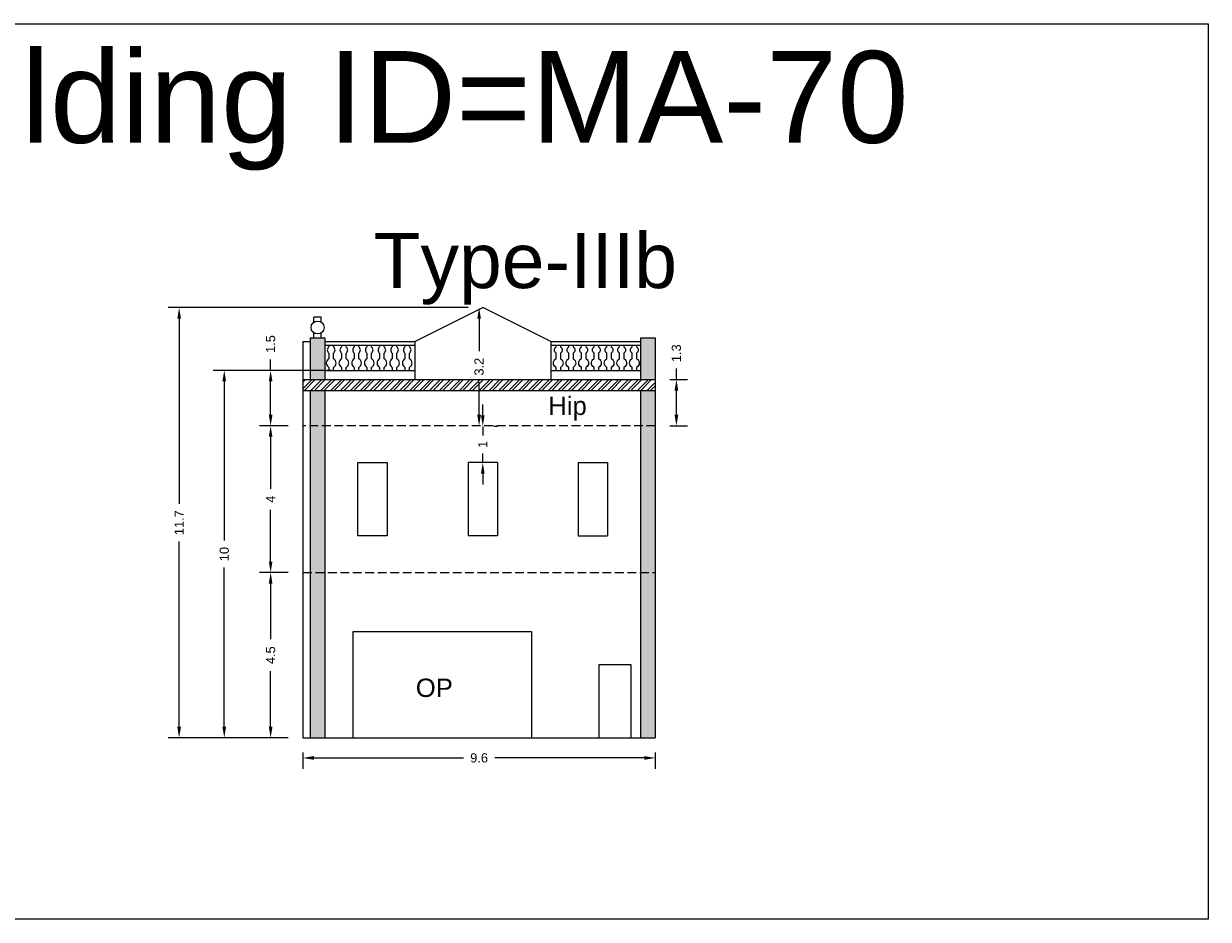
# Model space of a CAD drawing. Header units: metres. Extents: x 3416649 to 3417100, y -6712966 to -6712690.
# Tile 65 of 72: x 3417053 to 3417085, y -6712924 to -6712900. Entities that reach past the tile are written whole.
import ezdxf

# ---------------------------------------------------------------- set-up
doc = ezdxf.new("R2010")
doc.units = ezdxf.units.M
doc.linetypes.add('ACAD_ISO02W100', pattern=[15, 12, -3])
doc.layers.add('Dotted', color=7, linetype='ACAD_ISO02W100', plot=False)
doc.styles.get("Standard").update_dxf_attribs({"font": 'arial.ttf'})
doc.dimstyles.new('ISO-25', dxfattribs={"dimtxt": 0.25, "dimasz": 0.3, "dimexe": 0.3, "dimexo": 0.4, "dimgap": 0.2, "dimtad": 0, "dimdec": 1, "dimdsep": 46, "dimtxsty": 'Standard', "dimcen": 2.5, "dimadec": 0, "dimazin": 0, "dimtfac": 1, "dimtdec": 1, "dimtmove": 0, "dimatfit": 3, "dimfxl": 1, "dimarcsym": 0})

# ---------------------------------------------------------------- blocks, each defined once
blk = doc.blocks.new('*D581')
at = {"color": 0, "lineweight": -2, "transparency": 16777216}
for p, q in [((3417060.296, -6712919.372), (3417060.296, -6712919.82)), ((3417069.896, -6712919.372), (3417069.896, -6712919.82)), ((3417060.596, -6712919.52), (3417064.668, -6712919.52)), ((3417069.596, -6712919.52), (3417065.523, -6712919.52))]:
    blk.add_line(p, q, dxfattribs=at)
at = {"color": 0, "transparency": 16777216}
for points in [[(3417060.596, -6712919.47), (3417060.596, -6712919.57), (3417060.296, -6712919.52)], [(3417069.596, -6712919.47), (3417069.596, -6712919.57), (3417069.896, -6712919.52)]]:
    blk.add_solid(points, dxfattribs=at)
at = {"layer": 'Defpoints', "color": 0, "transparency": 16777216}
for p in [(3417060.296, -6712918.972), (3417069.896, -6712918.972), (3417069.896, -6712919.52)]:
    blk.add_point(p, dxfattribs=at)
at = {"color": 0, "transparency": 16777216, "insert": (3417065.096, -6712919.52), "char_height": 0.25, "attachment_point": 5}
blk.add_mtext('9.6', dxfattribs=at)
blk = doc.blocks.new('*D582')
at = {"color": 0, "lineweight": -2, "transparency": 16777216}
for p, q in [((3417059.896, -6712914.472), (3417059.117, -6712914.472)), ((3417059.417, -6712914.772), (3417059.417, -6712916.289)), ((3417059.417, -6712918.672), (3417059.417, -6712917.156)), ((3417059.896, -6712918.972), (3417059.117, -6712918.972))]:
    blk.add_line(p, q, dxfattribs=at)
at = {"color": 0, "transparency": 16777216}
for points in [[(3417059.367, -6712914.772), (3417059.467, -6712914.772), (3417059.417, -6712914.472)], [(3417059.367, -6712918.672), (3417059.467, -6712918.672), (3417059.417, -6712918.972)]]:
    blk.add_solid(points, dxfattribs=at)
at = {"layer": 'Defpoints', "color": 0, "transparency": 16777216}
for p in [(3417059.417, -6712914.472), (3417060.296, -6712914.472), (3417060.296, -6712918.972)]:
    blk.add_point(p, dxfattribs=at)
at = {"color": 0, "transparency": 16777216, "insert": (3417059.417, -6712916.722), "char_height": 0.25, "attachment_point": 5, "rotation": 90}
blk.add_mtext('4.5', dxfattribs=at)
blk = doc.blocks.new('*D583')
at = {"color": 0, "lineweight": -2, "transparency": 16777216}
for p, q in [((3417059.896, -6712910.472), (3417059.117, -6712910.472)), ((3417059.417, -6712910.772), (3417059.417, -6712912.186)), ((3417059.417, -6712914.172), (3417059.417, -6712912.759)), ((3417059.896, -6712914.472), (3417059.117, -6712914.472))]:
    blk.add_line(p, q, dxfattribs=at)
at = {"color": 0, "transparency": 16777216}
for points in [[(3417059.367, -6712910.772), (3417059.467, -6712910.772), (3417059.417, -6712910.472)], [(3417059.367, -6712914.172), (3417059.467, -6712914.172), (3417059.417, -6712914.472)]]:
    blk.add_solid(points, dxfattribs=at)
at = {"layer": 'Defpoints', "color": 0, "transparency": 16777216}
for p in [(3417059.417, -6712910.472), (3417060.296, -6712910.472), (3417060.296, -6712914.472)]:
    blk.add_point(p, dxfattribs=at)
at = {"color": 0, "transparency": 16777216, "insert": (3417059.417, -6712912.472), "char_height": 0.25, "attachment_point": 5, "rotation": 90}
blk.add_mtext('4', dxfattribs=at)
blk = doc.blocks.new('*D584')
at = {"color": 0, "lineweight": -2, "transparency": 16777216}
for p, q in [((3417059.417, -6712908.962), (3417059.417, -6712908.662)), ((3417060.949, -6712908.962), (3417059.117, -6712908.962)), ((3417059.417, -6712910.172), (3417059.417, -6712909.262)), ((3417059.896, -6712910.472), (3417059.117, -6712910.472))]:
    blk.add_line(p, q, dxfattribs=at)
at = {"color": 0, "transparency": 16777216}
for points in [[(3417059.367, -6712909.262), (3417059.467, -6712909.262), (3417059.417, -6712908.962)], [(3417059.367, -6712910.172), (3417059.467, -6712910.172), (3417059.417, -6712910.472)]]:
    blk.add_solid(points, dxfattribs=at)
at = {"layer": 'Defpoints', "color": 0, "transparency": 16777216}
for p in [(3417059.417, -6712908.962), (3417061.349, -6712908.962), (3417060.296, -6712910.472)]:
    blk.add_point(p, dxfattribs=at)
at = {"color": 0, "transparency": 16777216, "insert": (3417059.417, -6712908.245), "char_height": 0.25, "attachment_point": 5, "rotation": 90}
blk.add_mtext('1.5', dxfattribs=at)
blk = doc.blocks.new('*D585')
at = {"color": 0, "lineweight": -2, "transparency": 16777216}
for p, q in [((3417064.796, -6712907.252), (3417064.796, -6712907.252)), ((3417065.096, -6712907.552), (3417065.096, -6712908.436)), ((3417065.096, -6712910.172), (3417065.096, -6712909.288)), ((3417064.796, -6712910.472), (3417064.796, -6712910.472))]:
    blk.add_line(p, q, dxfattribs=at)
at = {"color": 0, "transparency": 16777216}
for points in [[(3417065.046, -6712907.552), (3417065.146, -6712907.552), (3417065.096, -6712907.252)], [(3417065.046, -6712910.172), (3417065.146, -6712910.172), (3417065.096, -6712910.472)]]:
    blk.add_solid(points, dxfattribs=at)
at = {"layer": 'Defpoints', "color": 0, "transparency": 16777216}
for p in [(3417065.196, -6712907.252), (3417065.096, -6712910.472), (3417065.196, -6712910.472)]:
    blk.add_point(p, dxfattribs=at)
at = {"color": 0, "transparency": 16777216, "insert": (3417065.096, -6712908.862), "char_height": 0.25, "attachment_point": 5, "rotation": 90}
blk.add_mtext('3.2', dxfattribs=at)
blk = doc.blocks.new('*D586')
at = {"color": 0, "lineweight": -2, "transparency": 16777216}
for p, q in [((3417061.074, -6712908.962), (3417057.854, -6712908.962)), ((3417058.154, -6712909.262), (3417058.154, -6712913.6)), ((3417058.154, -6712918.672), (3417058.154, -6712914.334)), ((3417059.896, -6712918.972), (3417057.854, -6712918.972))]:
    blk.add_line(p, q, dxfattribs=at)
at = {"color": 0, "transparency": 16777216}
for points in [[(3417058.104, -6712909.262), (3417058.204, -6712909.262), (3417058.154, -6712908.962)], [(3417058.104, -6712918.672), (3417058.204, -6712918.672), (3417058.154, -6712918.972)]]:
    blk.add_solid(points, dxfattribs=at)
at = {"layer": 'Defpoints', "color": 0, "transparency": 16777216}
for p in [(3417058.154, -6712908.962), (3417061.474, -6712908.962), (3417060.296, -6712918.972)]:
    blk.add_point(p, dxfattribs=at)
at = {"color": 0, "transparency": 16777216, "insert": (3417058.154, -6712913.967), "char_height": 0.25, "attachment_point": 5, "rotation": 90}
blk.add_mtext('10', dxfattribs=at)
blk = doc.blocks.new('*D587')
at = {"color": 0, "lineweight": -2, "transparency": 16777216}
for p, q in [((3417064.796, -6712907.252), (3417056.625, -6712907.252)), ((3417056.925, -6712907.552), (3417056.925, -6712912.599)), ((3417056.925, -6712918.672), (3417056.925, -6712913.625)), ((3417059.896, -6712918.972), (3417056.625, -6712918.972))]:
    blk.add_line(p, q, dxfattribs=at)
at = {"color": 0, "transparency": 16777216}
for points in [[(3417056.875, -6712907.552), (3417056.975, -6712907.552), (3417056.925, -6712907.252)], [(3417056.875, -6712918.672), (3417056.975, -6712918.672), (3417056.925, -6712918.972)]]:
    blk.add_solid(points, dxfattribs=at)
at = {"layer": 'Defpoints', "color": 0, "transparency": 16777216}
for p in [(3417056.925, -6712907.252), (3417065.196, -6712907.252), (3417060.296, -6712918.972)]:
    blk.add_point(p, dxfattribs=at)
at = {"color": 0, "transparency": 16777216, "insert": (3417056.925, -6712913.112), "char_height": 0.25, "attachment_point": 5, "rotation": 90}
blk.add_mtext('11.7', dxfattribs=at)
blk = doc.blocks.new('*D588')
at = {"color": 0, "lineweight": -2, "transparency": 16777216}
for p, q in [((3417065.196, -6712910.189), (3417065.196, -6712909.889)), ((3417065.196, -6712910.489), (3417065.196, -6712910.734)), ((3417065.596, -6712910.489), (3417065.496, -6712910.489)), ((3417065.196, -6712911.472), (3417065.196, -6712911.226)), ((3417065.596, -6712911.472), (3417065.496, -6712911.472)), ((3417065.196, -6712911.772), (3417065.196, -6712912.072))]:
    blk.add_line(p, q, dxfattribs=at)
at = {"color": 0, "transparency": 16777216}
for points in [[(3417065.146, -6712910.189), (3417065.246, -6712910.189), (3417065.196, -6712910.489)], [(3417065.146, -6712911.772), (3417065.246, -6712911.772), (3417065.196, -6712911.472)]]:
    blk.add_solid(points, dxfattribs=at)
at = {"layer": 'Defpoints', "color": 0, "transparency": 16777216}
for p in [(3417065.196, -6712910.489), (3417065.196, -6712910.489), (3417065.196, -6712911.472)]:
    blk.add_point(p, dxfattribs=at)
at = {"color": 0, "transparency": 16777216, "insert": (3417065.196, -6712910.98), "char_height": 0.25, "attachment_point": 5, "rotation": 90}
blk.add_mtext('1', dxfattribs=at)
blk = doc.blocks.new('*D589')
at = {"color": 0, "lineweight": -2, "transparency": 16777216}
for p, q in [((3417070.471, -6712909.212), (3417070.471, -6712908.912)), ((3417070.296, -6712909.212), (3417070.771, -6712909.212)), ((3417070.471, -6712910.172), (3417070.471, -6712909.512)), ((3417070.296, -6712910.472), (3417070.771, -6712910.472))]:
    blk.add_line(p, q, dxfattribs=at)
at = {"color": 0, "transparency": 16777216}
for points in [[(3417070.421, -6712909.512), (3417070.521, -6712909.512), (3417070.471, -6712909.212)], [(3417070.421, -6712910.172), (3417070.521, -6712910.172), (3417070.471, -6712910.472)]]:
    blk.add_solid(points, dxfattribs=at)
at = {"layer": 'Defpoints', "color": 0, "transparency": 16777216}
for p in [(3417069.896, -6712909.212), (3417070.471, -6712909.212), (3417069.896, -6712910.472)]:
    blk.add_point(p, dxfattribs=at)
at = {"color": 0, "transparency": 16777216, "insert": (3417070.471, -6712908.496), "char_height": 0.25, "attachment_point": 5, "rotation": 90}
blk.add_mtext('1.3', dxfattribs=at)

msp = doc.modelspace()

# ---------------------------------------------------------------- hatches: boundary and pattern name
h = msp.add_hatch(color=256)
h.dxf.hatch_style = 1
h.paths.add_polyline_path([(3417060.496, -6712908.072), (3417060.896, -6712908.072), (3417060.896, -6712909.212), (3417060.496, -6712909.212)])
h.paths.add_polyline_path([(3417060.496, -6712909.512), (3417060.896, -6712909.512), (3417060.896, -6712913.972), (3417060.496, -6712913.972)])
h.paths.add_polyline_path([(3417060.496, -6712913.972), (3417060.896, -6712913.972), (3417060.896, -6712918.972), (3417060.496, -6712918.972)])
h = msp.add_hatch(color=256)
h.dxf.hatch_style = 1
h.paths.add_polyline_path([(3417069.496, -6712909.212), (3417069.896, -6712909.212), (3417069.896, -6712908.072), (3417069.496, -6712908.072)])
h.paths.add_polyline_path([(3417069.896, -6712909.512), (3417069.496, -6712909.512), (3417069.496, -6712914.472), (3417069.896, -6712914.472)])
h.paths.add_polyline_path([(3417069.896, -6712914.472), (3417069.496, -6712914.472), (3417069.496, -6712918.972), (3417069.896, -6712918.972)])
h = msp.add_hatch()
h.set_pattern_fill('ANSI32', color=256, scale=0.02)
h.set_pattern_definition([(45, (-46.7207, -1.73256), (-0.134703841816, 0.134703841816), []), (45, (-46.6309, -1.73256), (-0.134703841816, 0.134703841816), [])])
h.paths.add_polyline_path([(3417069.896, -6712909.212), (3417060.296, -6712909.212), (3417060.296, -6712909.512), (3417069.896, -6712909.512)])

# ---------------------------------------------------------------- linework, layer by layer
for points in [[(3417044.02, -6712899.518), (3417084.961, -6712899.518), (3417084.961, -6712923.916), (3417044.02, -6712923.916)], [(3417061.796, -6712913.472), (3417061.796, -6712911.472), (3417062.596, -6712911.472), (3417062.596, -6712913.472)]]:
    msp.add_lwpolyline(points, close=True)
for points in [[(3417060.596, -6712907.65), (3417060.596, -6712907.516)], [(3417060.796, -6712907.516), (3417060.596, -6712907.516)], [(3417060.796, -6712907.65), (3417060.796, -6712907.516)], [(3417063.346, -6712908.172), (3417065.196, -6712907.252)], [(3417067.046, -6712908.172), (3417065.196, -6712907.252)], [(3417060.296, -6712908.172), (3417060.496, -6712908.172)], [(3417060.296, -6712908.172), (3417060.296, -6712918.972)], [(3417060.496, -6712908.072), (3417060.496, -6712909.212)], [(3417060.496, -6712908.072), (3417060.896, -6712908.072)], [(3417060.531, -6712908.072), (3417060.861, -6712908.072)], [(3417060.596, -6712908.072), (3417060.596, -6712907.938)], [(3417060.796, -6712908.072), (3417060.796, -6712907.938)], [(3417060.896, -6712908.072), (3417060.896, -6712909.212)], [(3417060.896, -6712908.172), (3417063.346, -6712908.172)], [(3417063.346, -6712908.172), (3417063.346, -6712909.212)], [(3417067.046, -6712908.172), (3417069.496, -6712908.172)], [(3417067.046, -6712908.172), (3417067.046, -6712909.212)], [(3417069.496, -6712908.072), (3417069.496, -6712909.212)], [(3417069.496, -6712908.072), (3417069.896, -6712908.072)], [(3417069.896, -6712908.072), (3417069.896, -6712918.972)], [(3417060.896, -6712908.272), (3417063.346, -6712908.272)], [(3417067.046, -6712908.272), (3417069.496, -6712908.272)], [(3417060.896, -6712908.962), (3417063.346, -6712908.962)], [(3417067.046, -6712908.962), (3417069.496, -6712908.962)], [(3417060.296, -6712909.212), (3417069.896, -6712909.212)], [(3417060.296, -6712909.512), (3417069.896, -6712909.512)], [(3417060.496, -6712909.512), (3417060.496, -6712918.972)], [(3417060.896, -6712909.512), (3417060.896, -6712918.972)], [(3417069.496, -6712909.512), (3417069.496, -6712918.972)], [(3417065.596, -6712911.472), (3417064.796, -6712911.472)], [(3417064.796, -6712911.472), (3417064.796, -6712913.472)], [(3417065.596, -6712911.472), (3417065.596, -6712913.472)], [(3417067.796, -6712911.472), (3417068.596, -6712911.472)], [(3417067.796, -6712911.472), (3417067.796, -6712913.472)], [(3417068.596, -6712911.472), (3417068.596, -6712913.472)], [(3417065.596, -6712913.472), (3417064.796, -6712913.472)], [(3417067.796, -6712913.472), (3417068.596, -6712913.472)], [(3417061.666, -6712918.972), (3417061.666, -6712916.072), (3417066.526, -6712916.072), (3417066.526, -6712918.972)], [(3417068.366, -6712918.972), (3417068.366, -6712916.972), (3417069.226, -6712916.972), (3417069.226, -6712918.972)], [(3417060.296, -6712918.972), (3417069.896, -6712918.972)]]:
    msp.add_lwpolyline(points)
for points in [[(3417061.004, -6712908.272), (3417061.004, -6712908.321, 0.504557), (3417061.004, -6712908.49), (3417061.004, -6712908.647, 0.59952), (3417061.004, -6712908.88), (3417061.004, -6712908.962)], [(3417061.129, -6712908.962), (3417061.129, -6712908.88, 0.59952), (3417061.129, -6712908.647), (3417061.129, -6712908.49, 0.504557), (3417061.129, -6712908.321), (3417061.129, -6712908.272)], [(3417061.349, -6712908.272), (3417061.349, -6712908.321, 0.504557), (3417061.349, -6712908.49), (3417061.349, -6712908.647, 0.59952), (3417061.349, -6712908.88), (3417061.349, -6712908.962)], [(3417061.474, -6712908.962), (3417061.474, -6712908.88, 0.59952), (3417061.474, -6712908.647), (3417061.474, -6712908.49, 0.504557), (3417061.474, -6712908.321), (3417061.474, -6712908.272)], [(3417061.695, -6712908.272), (3417061.695, -6712908.321, 0.504557), (3417061.695, -6712908.49), (3417061.695, -6712908.647, 0.59952), (3417061.695, -6712908.88), (3417061.695, -6712908.962)], [(3417061.819, -6712908.962), (3417061.819, -6712908.88, 0.59952), (3417061.819, -6712908.647), (3417061.819, -6712908.49, 0.504557), (3417061.819, -6712908.321), (3417061.819, -6712908.272)], [(3417062.04, -6712908.272), (3417062.04, -6712908.321, 0.504557), (3417062.04, -6712908.49), (3417062.04, -6712908.647, 0.59952), (3417062.04, -6712908.88), (3417062.04, -6712908.962)], [(3417062.164, -6712908.962), (3417062.164, -6712908.88, 0.59952), (3417062.164, -6712908.647), (3417062.164, -6712908.49, 0.504557), (3417062.164, -6712908.321), (3417062.164, -6712908.272)], [(3417062.385, -6712908.272), (3417062.385, -6712908.321, 0.504557), (3417062.385, -6712908.49), (3417062.385, -6712908.647, 0.59952), (3417062.385, -6712908.88), (3417062.385, -6712908.962)], [(3417062.51, -6712908.962), (3417062.51, -6712908.88, 0.59952), (3417062.51, -6712908.647), (3417062.51, -6712908.49, 0.504557), (3417062.51, -6712908.321), (3417062.51, -6712908.272)], [(3417062.73, -6712908.272), (3417062.73, -6712908.321, 0.504557), (3417062.73, -6712908.49), (3417062.73, -6712908.647, 0.59952), (3417062.73, -6712908.88), (3417062.73, -6712908.962)], [(3417062.855, -6712908.962), (3417062.855, -6712908.88, 0.59952), (3417062.855, -6712908.647), (3417062.855, -6712908.49, 0.504557), (3417062.855, -6712908.321), (3417062.855, -6712908.272)], [(3417063.076, -6712908.272), (3417063.076, -6712908.321, 0.504557), (3417063.076, -6712908.49), (3417063.076, -6712908.647, 0.59952), (3417063.076, -6712908.88), (3417063.076, -6712908.962)], [(3417063.2, -6712908.962), (3417063.2, -6712908.88, 0.59952), (3417063.2, -6712908.647), (3417063.2, -6712908.49, 0.504557), (3417063.2, -6712908.321), (3417063.2, -6712908.272)], [(3417067.192, -6712908.962), (3417067.192, -6712908.88, -0.59952), (3417067.192, -6712908.647), (3417067.192, -6712908.49, -0.504557), (3417067.192, -6712908.321), (3417067.192, -6712908.272)], [(3417067.316, -6712908.272), (3417067.316, -6712908.321, -0.504557), (3417067.316, -6712908.49), (3417067.316, -6712908.647, -0.59952), (3417067.316, -6712908.88), (3417067.316, -6712908.962)], [(3417067.537, -6712908.962), (3417067.537, -6712908.88, -0.59952), (3417067.537, -6712908.647), (3417067.537, -6712908.49, -0.504557), (3417067.537, -6712908.321), (3417067.537, -6712908.272)], [(3417067.661, -6712908.272), (3417067.661, -6712908.321, -0.504557), (3417067.661, -6712908.49), (3417067.661, -6712908.647, -0.59952), (3417067.661, -6712908.88), (3417067.661, -6712908.962)], [(3417067.882, -6712908.962), (3417067.882, -6712908.88, -0.59952), (3417067.882, -6712908.647), (3417067.882, -6712908.49, -0.504557), (3417067.882, -6712908.321), (3417067.882, -6712908.272)], [(3417068.007, -6712908.272), (3417068.007, -6712908.321, -0.504557), (3417068.007, -6712908.49), (3417068.007, -6712908.647, -0.59952), (3417068.007, -6712908.88), (3417068.007, -6712908.962)], [(3417068.227, -6712908.962), (3417068.227, -6712908.88, -0.59952), (3417068.227, -6712908.647), (3417068.227, -6712908.49, -0.504557), (3417068.227, -6712908.321), (3417068.227, -6712908.272)], [(3417068.352, -6712908.272), (3417068.352, -6712908.321, -0.504557), (3417068.352, -6712908.49), (3417068.352, -6712908.647, -0.59952), (3417068.352, -6712908.88), (3417068.352, -6712908.962)], [(3417068.573, -6712908.962), (3417068.573, -6712908.88, -0.59952), (3417068.573, -6712908.647), (3417068.573, -6712908.49, -0.504557), (3417068.573, -6712908.321), (3417068.573, -6712908.272)], [(3417068.697, -6712908.272), (3417068.697, -6712908.321, -0.504557), (3417068.697, -6712908.49), (3417068.697, -6712908.647, -0.59952), (3417068.697, -6712908.88), (3417068.697, -6712908.962)], [(3417068.918, -6712908.962), (3417068.918, -6712908.88, -0.59952), (3417068.918, -6712908.647), (3417068.918, -6712908.49, -0.504557), (3417068.918, -6712908.321), (3417068.918, -6712908.272)], [(3417069.042, -6712908.272), (3417069.042, -6712908.321, -0.504557), (3417069.042, -6712908.49), (3417069.042, -6712908.647, -0.59952), (3417069.042, -6712908.88), (3417069.042, -6712908.962)], [(3417069.263, -6712908.962), (3417069.263, -6712908.88, -0.59952), (3417069.263, -6712908.647), (3417069.263, -6712908.49, -0.504557), (3417069.263, -6712908.321), (3417069.263, -6712908.272)], [(3417069.388, -6712908.272), (3417069.388, -6712908.321, -0.504557), (3417069.388, -6712908.49), (3417069.388, -6712908.647, -0.59952), (3417069.388, -6712908.88), (3417069.388, -6712908.962)]]:
    msp.add_lwpolyline(points, format="xyb")
msp.add_circle((3417060.696, -6712907.794), 0.176)
at = {"layer": 'Dotted', "ltscale": 0.02}
for points in [[(3417069.896, -6712910.472), (3417060.296, -6712910.472)], [(3417060.296, -6712914.472), (3417069.896, -6712914.472)]]:
    msp.add_lwpolyline(points, dxfattribs=at)

# ---------------------------------------------------------------- texts
at = {"attachment_point": 1}
for s, width, heights, insert, char_height in [('Building ID=MA-70', 67.86454, [0.517], (3417047.583, -6712900.263), 2.5), ('Type-IIIb ', 9.99112, [0.517], (3417062.221, -6712905.221), 1.5), ('Hip', 1.17554, [0], (3417066.982, -6712909.678), 0.5), ('OP', 1.17554, [0], (3417063.372, -6712917.359), 0.5)]:
    msp.add_mtext_dynamic_manual_height_columns(s, width=width, gutter_width=12.5, heights=heights, dxfattribs=dict(at, insert=insert, char_height=char_height))

# ---------------------------------------------------------------- dimensions: what is measured, and where the dimension line sits
for base, p1, p2, picture, middle in [((3417056.925, -6712907.252), (3417060.296, -6712918.972), (3417065.196, -6712907.252), '*D587', (3417056.925, -6712913.112)), ((3417065.096, -6712910.472), (3417065.196, -6712907.252), (3417065.196, -6712910.472), '*D585', (3417065.096, -6712908.862)), ((3417059.417, -6712908.962), (3417060.296, -6712910.472), (3417061.349, -6712908.962), '*D584', (3417059.417, -6712908.245)), ((3417070.471, -6712909.212), (3417069.896, -6712910.472), (3417069.896, -6712909.212), '*D589', (3417070.471, -6712908.496)), ((3417058.154, -6712908.962), (3417060.296, -6712918.972), (3417061.474, -6712908.962), '*D586', (3417058.154, -6712913.967)), ((3417065.196, -6712910.489), (3417065.196, -6712911.472), (3417065.196, -6712910.489), '*D588', (3417065.196, -6712910.98)), ((3417059.417, -6712910.472), (3417060.296, -6712914.472), (3417060.296, -6712910.472), '*D583', (3417059.417, -6712912.472)), ((3417059.417, -6712914.472), (3417060.296, -6712918.972), (3417060.296, -6712914.472), '*D582', (3417059.417, -6712916.722))]:
    dim = msp.add_linear_dim(base=base, p1=p1, p2=p2, angle=90, dimstyle='ISO-25')
    dim.commit()
    dim.dimension.update_dxf_attribs({"geometry": picture, "text_midpoint": middle})
dim = msp.add_linear_dim(base=(3417069.896, -6712919.52), p1=(3417060.296, -6712918.972), p2=(3417069.896, -6712918.972), dimstyle='ISO-25')
dim.commit()
dim.dimension.update_dxf_attribs({"geometry": '*D581', "text_midpoint": (3417065.096, -6712919.52)})

doc.saveas('drawing.dxf')
